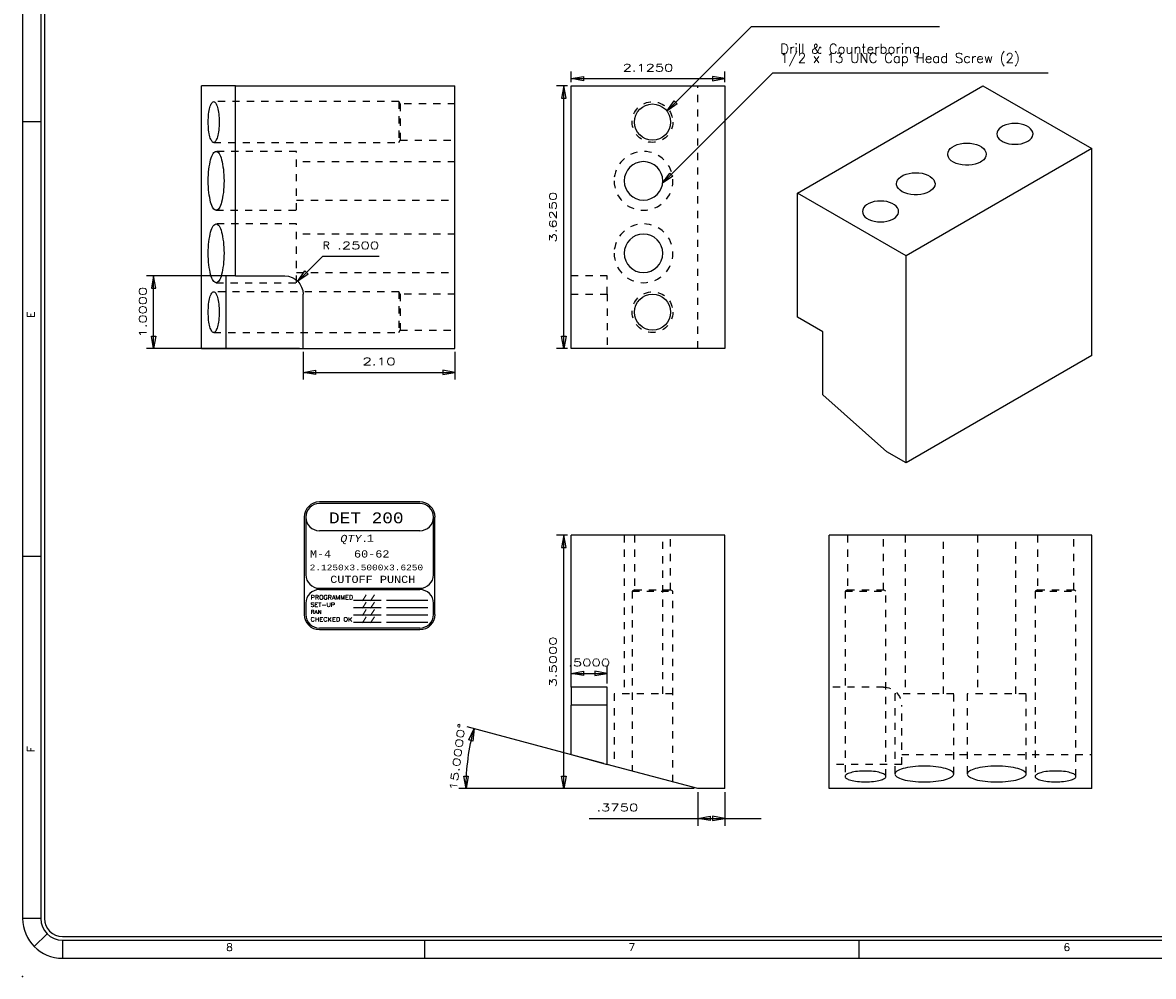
# Model space of a CAD drawing. Header units: inches. Extents: x 3 to 351, y 4 to 271.
# Tile 99 of 256: x 125 to 141, y 104 to 118. Entities that reach past the tile are written whole.
import ezdxf
from ezdxf.enums import TextEntityAlignment as Align

# ---------------------------------------------------------------- set-up
doc = ezdxf.new("R2010")
doc.units = ezdxf.units.IN
doc.header["$LTSCALE"] = 0.5
doc.header["$MEASUREMENT"] = 0
doc.linetypes.add('HIDDEN', pattern=[0.225, 0.15, -0.075])
for name, color, linetype in [('DSS', 7, 'Continuous'), ('MFB', 7, 'Continuous'), ('PLOTVIEW1', 7, 'Continuous'), ('STR_1', 7, 'Continuous')]:
    doc.layers.add(name, color=color, linetype=linetype)
doc.styles.add('VERO0-Simplex', font='simplex_.ttf')
doc.styles.add('VERO10-Courier New', font='couri.ttf')
doc.styles.add('VERO2-Courier New', font='cour.ttf')
doc.styles.add('VERO3-RomanS', font='romans__.ttf')
doc.styles.add('VERO5-RomanD', font='romand__.ttf')

# ---------------------------------------------------------------- blocks, each defined once
blk = doc.blocks.new('ArrowheadClosed')
at = {"color": 0}
for p, q in [((0, 0), (-1, 0.176)), ((-1, 0.176), (-1, -0.176)), ((-1, -0.176), (0, 0))]:
    blk.add_line(p, q, dxfattribs=at)

msp = doc.modelspace()

# ---------------------------------------------------------------- linework, layer by layer
at = {"layer": 'DSS', "color": 56, "linetype": 'Continuous'}
for p, q in [((132.776, 116.746), (132.776, 116.896)), ((134.901, 116.746), (134.901, 116.896)), ((132.726, 116.696), (132.576, 116.696)), ((132.676, 113.071), (132.676, 116.696)), ((132.776, 116.796), (134.901, 116.796)), ((132.726, 113.071), (132.576, 113.071)), ((132.726, 110.491), (132.576, 110.491)), ((132.676, 106.991), (132.676, 110.491)), ((132.726, 106.991), (132.576, 106.991))]:
    msp.add_line(p, q, dxfattribs=at)
at = {"layer": 'DSS', "color": 9, "linetype": 'Continuous'}
for p, q in [((132.776, 116.696), (134.901, 116.696)), ((132.776, 113.071), (132.776, 116.696)), ((134.901, 116.696), (134.901, 113.071)), ((135.901, 115.216), (138.464, 116.696)), ((138.464, 116.696), (139.967, 115.829)), ((138.66, 116.058), (138.656, 116.033)), ((138.656, 116.033), (138.66, 116.008)), ((138.671, 116.082), (138.66, 116.058)), ((138.69, 116.105), (138.671, 116.082)), ((138.715, 116.126), (138.69, 116.105)), ((138.745, 116.143), (138.715, 116.126)), ((138.781, 116.158), (138.745, 116.143)), ((138.821, 116.169), (138.781, 116.158)), ((138.863, 116.175), (138.821, 116.169)), ((138.906, 116.177), (138.863, 116.175)), ((138.95, 116.175), (138.906, 116.177)), ((138.992, 116.169), (138.95, 116.175)), ((139.031, 116.158), (138.992, 116.169)), ((139.067, 116.143), (139.031, 116.158)), ((139.098, 116.126), (139.067, 116.143)), ((139.123, 116.105), (139.098, 116.126)), ((139.141, 116.082), (139.123, 116.105)), ((139.152, 116.058), (139.141, 116.082)), ((139.156, 116.033), (139.152, 116.058)), ((139.155, 116.02), (139.156, 116.033)), ((138.072, 115.869), (138.109, 115.885)), ((138.109, 115.885), (138.151, 115.896)), ((138.151, 115.896), (138.195, 115.903)), ((138.195, 115.903), (138.241, 115.906)), ((138.241, 115.906), (138.287, 115.903)), ((138.287, 115.903), (138.332, 115.897)), ((138.332, 115.897), (138.373, 115.886)), ((138.373, 115.886), (138.411, 115.871)), ((138.66, 116.008), (138.671, 115.984)), ((138.671, 115.984), (138.69, 115.961)), ((138.69, 115.961), (138.715, 115.94)), ((138.715, 115.94), (138.745, 115.922)), ((138.745, 115.922), (138.781, 115.908)), ((138.781, 115.908), (138.821, 115.897)), ((138.821, 115.897), (138.863, 115.891)), ((138.863, 115.891), (138.906, 115.889)), ((138.906, 115.889), (138.95, 115.891)), ((138.95, 115.891), (138.992, 115.897)), ((138.992, 115.897), (139.031, 115.908)), ((139.031, 115.908), (139.067, 115.922)), ((139.067, 115.922), (139.083, 115.931)), ((139.083, 115.931), (139.111, 115.95)), ((139.111, 115.95), (139.133, 115.972)), ((139.133, 115.972), (139.148, 115.996)), ((139.148, 115.996), (139.155, 116.02)), ((139.967, 115.829), (137.404, 114.349)), ((137.978, 115.752), (137.982, 115.779)), ((137.979, 115.737), (137.978, 115.752)), ((137.987, 115.711), (137.979, 115.737)), ((137.982, 115.779), (137.993, 115.804)), ((137.993, 115.804), (138.013, 115.829)), ((138.013, 115.829), (138.039, 115.85)), ((138.039, 115.85), (138.072, 115.869)), ((138.411, 115.871), (138.444, 115.852)), ((138.444, 115.852), (138.471, 115.831)), ((138.471, 115.831), (138.491, 115.807)), ((138.491, 115.807), (138.504, 115.781)), ((138.505, 115.726), (138.493, 115.7)), ((138.504, 115.781), (138.509, 115.755)), ((138.509, 115.752), (138.505, 115.726)), ((138.509, 115.755), (138.509, 115.752)), ((139.967, 112.971), (139.967, 115.829)), ((138.004, 115.686), (137.987, 115.711)), ((138.027, 115.663), (138.004, 115.686)), ((138.057, 115.643), (138.027, 115.663)), ((138.092, 115.626), (138.057, 115.643)), ((138.133, 115.613), (138.092, 115.626)), ((138.176, 115.604), (138.133, 115.613)), ((138.221, 115.599), (138.176, 115.604)), ((138.267, 115.599), (138.221, 115.599)), ((138.313, 115.604), (138.267, 115.599)), ((138.356, 115.613), (138.313, 115.604)), ((138.396, 115.627), (138.356, 115.613)), ((138.431, 115.644), (138.396, 115.627)), ((138.447, 115.654), (138.431, 115.644)), ((138.474, 115.676), (138.447, 115.654)), ((138.493, 115.7), (138.474, 115.676)), ((137.286, 115.396), (137.306, 115.42)), ((137.306, 115.42), (137.332, 115.442)), ((137.332, 115.442), (137.364, 115.461)), ((137.364, 115.461), (137.402, 115.476)), ((137.402, 115.476), (137.444, 115.488)), ((137.444, 115.488), (137.488, 115.495)), ((137.488, 115.495), (137.534, 115.497)), ((137.534, 115.497), (137.58, 115.495)), ((137.58, 115.495), (137.624, 115.489)), ((137.624, 115.489), (137.666, 115.478)), ((137.666, 115.478), (137.704, 115.463)), ((137.704, 115.463), (137.737, 115.444)), ((137.737, 115.444), (137.764, 115.423)), ((137.764, 115.423), (137.784, 115.399)), ((137.27, 115.344), (137.274, 115.37)), ((137.272, 115.329), (137.27, 115.344)), ((137.28, 115.303), (137.272, 115.329)), ((137.274, 115.37), (137.286, 115.396)), ((137.297, 115.278), (137.28, 115.303)), ((137.32, 115.255), (137.297, 115.278)), ((137.35, 115.235), (137.32, 115.255)), ((137.767, 115.268), (137.74, 115.246)), ((137.786, 115.292), (137.767, 115.268)), ((137.784, 115.399), (137.797, 115.373)), ((137.798, 115.317), (137.786, 115.292)), ((137.797, 115.373), (137.802, 115.347)), ((137.802, 115.344), (137.798, 115.317)), ((137.802, 115.347), (137.802, 115.344)), ((137.404, 114.349), (135.901, 115.216)), ((135.901, 113.503), (135.901, 115.216)), ((136.964, 115.097), (136.925, 115.086)), ((137.007, 115.103), (136.964, 115.097)), ((137.05, 115.106), (137.007, 115.103)), ((137.093, 115.103), (137.05, 115.106)), ((137.135, 115.097), (137.093, 115.103)), ((137.175, 115.086), (137.135, 115.097)), ((137.385, 115.218), (137.35, 115.235)), ((137.425, 115.205), (137.385, 115.218)), ((137.469, 115.196), (137.425, 115.205)), ((137.514, 115.191), (137.469, 115.196)), ((137.56, 115.191), (137.514, 115.191)), ((137.606, 115.196), (137.56, 115.191)), ((137.649, 115.205), (137.606, 115.196)), ((137.689, 115.218), (137.649, 115.205)), ((137.724, 115.236), (137.689, 115.218)), ((137.74, 115.246), (137.724, 115.236)), ((136.804, 114.986), (136.8, 114.961)), ((136.8, 114.961), (136.804, 114.936)), ((136.815, 115.011), (136.804, 114.986)), ((136.804, 114.936), (136.815, 114.912)), ((136.833, 115.033), (136.815, 115.011)), ((136.858, 115.054), (136.833, 115.033)), ((136.889, 115.072), (136.858, 115.054)), ((136.925, 115.086), (136.889, 115.072)), ((137.211, 115.072), (137.175, 115.086)), ((137.241, 115.054), (137.211, 115.072)), ((137.266, 115.033), (137.241, 115.054)), ((137.285, 115.011), (137.266, 115.033)), ((137.296, 114.986), (137.285, 115.011)), ((137.291, 114.924), (137.299, 114.949)), ((137.3, 114.961), (137.296, 114.986)), ((137.299, 114.949), (137.3, 114.961)), ((136.815, 114.912), (136.833, 114.889)), ((136.833, 114.889), (136.858, 114.868)), ((136.858, 114.868), (136.889, 114.851)), ((136.889, 114.851), (136.925, 114.836)), ((136.925, 114.836), (136.964, 114.826)), ((136.964, 114.826), (137.007, 114.819)), ((137.007, 114.819), (137.05, 114.817)), ((137.05, 114.817), (137.093, 114.819)), ((137.093, 114.819), (137.135, 114.826)), ((137.135, 114.826), (137.175, 114.836)), ((137.175, 114.836), (137.211, 114.851)), ((137.211, 114.851), (137.227, 114.859)), ((137.227, 114.859), (137.255, 114.878)), ((137.255, 114.878), (137.277, 114.9)), ((137.277, 114.9), (137.291, 114.924)), ((137.404, 111.491), (137.404, 114.349)), ((136.254, 113.299), (135.901, 113.503)), ((136.254, 112.428), (136.254, 113.299)), ((134.901, 113.071), (132.776, 113.071)), ((139.967, 112.971), (137.404, 111.491)), ((137.138, 111.644), (136.254, 112.428)), ((137.404, 111.491), (137.138, 111.644)), ((134.901, 110.491), (132.776, 110.491)), ((132.776, 108.393), (132.776, 110.491)), ((134.901, 106.991), (134.901, 110.491)), ((139.967, 110.491), (136.342, 110.491)), ((136.342, 106.991), (136.342, 110.491)), ((139.967, 106.991), (139.967, 110.491)), ((133.276, 108.393), (132.776, 108.393)), ((132.776, 108.393), (132.776, 108.143)), ((133.276, 107.326), (133.276, 108.393)), ((132.776, 107.46), (132.776, 108.143)), ((132.776, 107.46), (133.276, 107.326)), ((134.526, 106.991), (133.276, 107.326)), ((134.901, 106.991), (134.526, 106.991)), ((139.967, 106.991), (136.342, 106.991))]:
    msp.add_line(p, q, dxfattribs=at)
at = {"layer": 'DSS', "color": 254, "linetype": 'HIDDEN'}
for p, q in [((134.526, 113.071), (134.526, 116.696)), ((133.276, 114.071), (132.776, 114.071)), ((133.276, 113.821), (133.276, 114.071)), ((132.776, 113.821), (133.276, 113.821)), ((133.276, 113.821), (133.276, 113.071)), ((133.51, 110.491), (133.51, 108.301)), ((133.651, 110.491), (133.651, 109.734)), ((134.042, 108.301), (134.042, 110.491)), ((134.151, 109.734), (134.151, 110.491)), ((136.592, 110.491), (136.592, 109.734)), ((137.092, 109.734), (137.092, 110.491)), ((137.389, 110.491), (137.389, 108.301)), ((137.92, 108.301), (137.92, 110.491)), ((138.389, 110.491), (138.389, 108.301)), ((138.92, 108.301), (138.92, 110.491)), ((139.217, 110.491), (139.217, 109.734)), ((139.717, 109.734), (139.717, 110.491)), ((133.651, 109.734), (133.62, 109.716)), ((133.62, 109.716), (134.182, 109.716)), ((133.62, 109.716), (133.62, 107.234)), ((133.651, 109.734), (134.151, 109.734)), ((134.182, 109.716), (134.151, 109.734)), ((134.182, 107.083), (134.182, 109.716)), ((136.592, 109.734), (136.561, 109.716)), ((136.561, 109.716), (137.123, 109.716)), ((136.561, 109.716), (136.561, 107.159)), ((136.592, 109.734), (137.092, 109.734)), ((137.123, 109.716), (137.092, 109.734)), ((137.123, 107.159), (137.123, 109.716)), ((139.217, 109.734), (139.186, 109.716)), ((139.186, 109.716), (139.748, 109.716)), ((139.186, 109.716), (139.186, 107.159)), ((139.217, 109.734), (139.717, 109.734)), ((139.748, 109.716), (139.717, 109.734)), ((139.748, 107.159), (139.748, 109.716)), ((137.092, 108.393), (136.342, 108.393)), ((133.37, 108.301), (133.37, 107.301)), ((134.182, 108.301), (133.37, 108.301)), ((138.061, 108.301), (137.248, 108.301)), ((137.248, 108.301), (137.248, 107.192)), ((138.061, 107.192), (138.061, 108.301)), ((139.061, 108.301), (138.248, 108.301)), ((138.248, 108.301), (138.248, 107.192)), ((139.061, 107.192), (139.061, 108.301)), ((137.342, 107.326), (137.342, 108.143)), ((137.342, 107.46), (139.967, 107.46)), ((137.342, 107.326), (136.342, 107.326)), ((137.458, 107.287), (137.423, 107.282)), ((137.494, 107.292), (137.458, 107.287)), ((137.533, 107.296), (137.494, 107.292)), ((137.572, 107.299), (137.533, 107.296)), ((137.613, 107.3), (137.572, 107.299)), ((137.654, 107.301), (137.613, 107.3)), ((137.696, 107.3), (137.654, 107.301)), ((137.736, 107.299), (137.696, 107.3)), ((137.776, 107.296), (137.736, 107.299)), ((137.814, 107.292), (137.776, 107.296)), ((137.851, 107.287), (137.814, 107.292)), ((137.885, 107.282), (137.851, 107.287)), ((138.458, 107.287), (138.423, 107.282)), ((138.494, 107.292), (138.458, 107.287)), ((138.533, 107.296), (138.494, 107.292)), ((138.572, 107.299), (138.533, 107.296)), ((138.613, 107.3), (138.572, 107.299)), ((138.654, 107.301), (138.613, 107.3)), ((138.696, 107.3), (138.654, 107.301)), ((138.736, 107.299), (138.696, 107.3)), ((138.776, 107.296), (138.736, 107.299)), ((138.814, 107.292), (138.776, 107.296)), ((138.851, 107.287), (138.814, 107.292)), ((138.885, 107.282), (138.851, 107.287)), ((136.562, 107.166), (136.561, 107.159)), ((136.561, 107.159), (136.562, 107.151)), ((136.566, 107.173), (136.562, 107.166)), ((136.562, 107.151), (136.566, 107.144)), ((136.572, 107.18), (136.566, 107.173)), ((136.566, 107.144), (136.572, 107.137)), ((136.581, 107.187), (136.572, 107.18)), ((136.572, 107.137), (136.581, 107.131)), ((136.592, 107.193), (136.581, 107.187)), ((136.581, 107.131), (136.592, 107.124)), ((136.605, 107.199), (136.592, 107.193)), ((136.621, 107.205), (136.605, 107.199)), ((136.64, 107.211), (136.621, 107.205)), ((136.66, 107.216), (136.64, 107.211)), ((136.682, 107.221), (136.66, 107.216)), ((136.706, 107.225), (136.682, 107.221)), ((136.731, 107.228), (136.706, 107.225)), ((136.758, 107.23), (136.731, 107.228)), ((136.785, 107.232), (136.758, 107.23)), ((136.813, 107.234), (136.785, 107.232)), ((136.842, 107.234), (136.813, 107.234)), ((136.87, 107.234), (136.842, 107.234)), ((136.899, 107.232), (136.87, 107.234)), ((136.926, 107.23), (136.899, 107.232)), ((136.953, 107.228), (136.926, 107.23)), ((136.978, 107.225), (136.953, 107.228)), ((137.002, 107.221), (136.978, 107.225)), ((137.024, 107.216), (137.002, 107.221)), ((137.044, 107.211), (137.024, 107.216)), ((137.062, 107.205), (137.044, 107.211)), ((137.078, 107.199), (137.062, 107.205)), ((137.092, 107.193), (137.078, 107.199)), ((137.103, 107.187), (137.092, 107.193)), ((137.092, 107.124), (137.103, 107.131)), ((137.112, 107.18), (137.103, 107.187)), ((137.103, 107.131), (137.112, 107.137)), ((137.118, 107.173), (137.112, 107.18)), ((137.112, 107.137), (137.118, 107.144)), ((137.122, 107.166), (137.118, 107.173)), ((137.118, 107.144), (137.122, 107.151)), ((137.123, 107.159), (137.122, 107.166)), ((137.122, 107.151), (137.123, 107.159)), ((137.25, 107.202), (137.248, 107.192)), ((137.248, 107.192), (137.25, 107.182)), ((137.255, 107.213), (137.25, 107.202)), ((137.25, 107.182), (137.255, 107.172)), ((137.264, 107.223), (137.255, 107.213)), ((137.255, 107.172), (137.264, 107.161)), ((137.277, 107.233), (137.264, 107.223)), ((137.264, 107.161), (137.277, 107.152)), ((137.293, 107.242), (137.277, 107.233)), ((137.277, 107.152), (137.293, 107.142)), ((137.313, 107.251), (137.293, 107.242)), ((137.293, 107.142), (137.313, 107.133)), ((137.336, 107.26), (137.313, 107.251)), ((137.313, 107.133), (137.336, 107.124)), ((137.362, 107.268), (137.336, 107.26)), ((137.391, 107.275), (137.362, 107.268)), ((137.423, 107.282), (137.391, 107.275)), ((137.917, 107.275), (137.885, 107.282)), ((137.946, 107.268), (137.917, 107.275)), ((137.973, 107.26), (137.946, 107.268)), ((137.996, 107.251), (137.973, 107.26)), ((137.973, 107.124), (137.996, 107.133)), ((138.015, 107.242), (137.996, 107.251)), ((137.996, 107.133), (138.015, 107.142)), ((138.031, 107.233), (138.015, 107.242)), ((138.015, 107.142), (138.031, 107.152)), ((138.044, 107.223), (138.031, 107.233)), ((138.031, 107.152), (138.044, 107.161)), ((138.053, 107.213), (138.044, 107.223)), ((138.044, 107.161), (138.053, 107.172)), ((138.059, 107.202), (138.053, 107.213)), ((138.053, 107.172), (138.059, 107.182)), ((138.061, 107.192), (138.059, 107.202)), ((138.059, 107.182), (138.061, 107.192)), ((138.25, 107.202), (138.248, 107.192)), ((138.248, 107.192), (138.25, 107.182)), ((138.255, 107.213), (138.25, 107.202)), ((138.25, 107.182), (138.255, 107.172)), ((138.264, 107.223), (138.255, 107.213)), ((138.255, 107.172), (138.264, 107.161)), ((138.277, 107.233), (138.264, 107.223)), ((138.264, 107.161), (138.277, 107.152)), ((138.293, 107.242), (138.277, 107.233)), ((138.277, 107.152), (138.293, 107.142)), ((138.313, 107.251), (138.293, 107.242)), ((138.293, 107.142), (138.313, 107.133)), ((138.336, 107.26), (138.313, 107.251)), ((138.313, 107.133), (138.336, 107.124)), ((138.362, 107.268), (138.336, 107.26)), ((138.391, 107.275), (138.362, 107.268)), ((138.423, 107.282), (138.391, 107.275)), ((138.917, 107.275), (138.885, 107.282)), ((138.946, 107.268), (138.917, 107.275)), ((138.973, 107.26), (138.946, 107.268)), ((138.996, 107.251), (138.973, 107.26)), ((138.973, 107.124), (138.996, 107.133)), ((139.015, 107.242), (138.996, 107.251)), ((138.996, 107.133), (139.015, 107.142)), ((139.031, 107.233), (139.015, 107.242)), ((139.015, 107.142), (139.031, 107.152)), ((139.044, 107.223), (139.031, 107.233)), ((139.031, 107.152), (139.044, 107.161)), ((139.053, 107.213), (139.044, 107.223)), ((139.044, 107.161), (139.053, 107.172)), ((139.059, 107.202), (139.053, 107.213)), ((139.053, 107.172), (139.059, 107.182)), ((139.061, 107.192), (139.059, 107.202)), ((139.059, 107.182), (139.061, 107.192)), ((139.187, 107.166), (139.186, 107.159)), ((139.186, 107.159), (139.187, 107.151)), ((139.191, 107.173), (139.187, 107.166)), ((139.187, 107.151), (139.191, 107.144)), ((139.197, 107.18), (139.191, 107.173)), ((139.191, 107.144), (139.197, 107.137)), ((139.206, 107.187), (139.197, 107.18)), ((139.197, 107.137), (139.206, 107.131)), ((139.217, 107.193), (139.206, 107.187)), ((139.206, 107.131), (139.217, 107.124)), ((139.23, 107.199), (139.217, 107.193)), ((139.246, 107.205), (139.23, 107.199)), ((139.265, 107.211), (139.246, 107.205)), ((139.285, 107.216), (139.265, 107.211)), ((139.307, 107.221), (139.285, 107.216)), ((139.331, 107.225), (139.307, 107.221)), ((139.356, 107.228), (139.331, 107.225)), ((139.383, 107.23), (139.356, 107.228)), ((139.41, 107.232), (139.383, 107.23)), ((139.438, 107.234), (139.41, 107.232)), ((139.467, 107.234), (139.438, 107.234)), ((139.495, 107.234), (139.467, 107.234)), ((139.524, 107.232), (139.495, 107.234)), ((139.551, 107.23), (139.524, 107.232)), ((139.578, 107.228), (139.551, 107.23)), ((139.603, 107.225), (139.578, 107.228)), ((139.627, 107.221), (139.603, 107.225)), ((139.649, 107.216), (139.627, 107.221)), ((139.669, 107.211), (139.649, 107.216)), ((139.687, 107.205), (139.669, 107.211)), ((139.703, 107.199), (139.687, 107.205)), ((139.717, 107.193), (139.703, 107.199)), ((139.728, 107.187), (139.717, 107.193)), ((139.717, 107.124), (139.728, 107.131)), ((139.737, 107.18), (139.728, 107.187)), ((139.728, 107.131), (139.737, 107.137)), ((139.743, 107.173), (139.737, 107.18)), ((139.737, 107.137), (139.743, 107.144)), ((139.747, 107.166), (139.743, 107.173)), ((139.743, 107.144), (139.747, 107.151)), ((139.748, 107.159), (139.747, 107.166)), ((139.747, 107.151), (139.748, 107.159)), ((136.592, 107.124), (136.605, 107.118)), ((136.605, 107.118), (136.621, 107.112)), ((136.621, 107.112), (136.64, 107.106)), ((136.64, 107.106), (136.66, 107.101)), ((136.66, 107.101), (136.682, 107.097)), ((136.682, 107.097), (136.706, 107.093)), ((136.706, 107.093), (136.731, 107.089)), ((136.731, 107.089), (136.758, 107.087)), ((136.758, 107.087), (136.785, 107.085)), ((136.785, 107.085), (136.813, 107.084)), ((136.813, 107.084), (136.842, 107.083)), ((136.842, 107.083), (136.87, 107.084)), ((136.87, 107.084), (136.899, 107.085)), ((136.899, 107.085), (136.926, 107.087)), ((136.926, 107.087), (136.953, 107.089)), ((136.953, 107.089), (136.978, 107.093)), ((136.978, 107.093), (137.002, 107.097)), ((137.002, 107.097), (137.024, 107.101)), ((137.024, 107.101), (137.044, 107.106)), ((137.044, 107.106), (137.062, 107.112)), ((137.062, 107.112), (137.078, 107.118)), ((137.078, 107.118), (137.092, 107.124)), ((137.336, 107.124), (137.362, 107.116)), ((137.362, 107.116), (137.391, 107.109)), ((137.391, 107.109), (137.423, 107.103)), ((137.423, 107.103), (137.458, 107.097)), ((137.458, 107.097), (137.494, 107.092)), ((137.494, 107.092), (137.533, 107.088)), ((137.533, 107.088), (137.572, 107.085)), ((137.572, 107.085), (137.613, 107.084)), ((137.613, 107.084), (137.654, 107.083)), ((137.654, 107.083), (137.696, 107.084)), ((137.696, 107.084), (137.736, 107.085)), ((137.736, 107.085), (137.776, 107.088)), ((137.776, 107.088), (137.814, 107.092)), ((137.814, 107.092), (137.851, 107.097)), ((137.851, 107.097), (137.885, 107.103)), ((137.885, 107.103), (137.917, 107.109)), ((137.917, 107.109), (137.946, 107.116)), ((137.946, 107.116), (137.973, 107.124)), ((138.336, 107.124), (138.362, 107.116)), ((138.362, 107.116), (138.391, 107.109)), ((138.391, 107.109), (138.423, 107.103)), ((138.423, 107.103), (138.458, 107.097)), ((138.458, 107.097), (138.494, 107.092)), ((138.494, 107.092), (138.533, 107.088)), ((138.533, 107.088), (138.572, 107.085)), ((138.572, 107.085), (138.613, 107.084)), ((138.613, 107.084), (138.654, 107.083)), ((138.654, 107.083), (138.696, 107.084)), ((138.696, 107.084), (138.736, 107.085)), ((138.736, 107.085), (138.776, 107.088)), ((138.776, 107.088), (138.814, 107.092)), ((138.814, 107.092), (138.851, 107.097)), ((138.851, 107.097), (138.885, 107.103)), ((138.885, 107.103), (138.917, 107.109)), ((138.917, 107.109), (138.946, 107.116)), ((138.946, 107.116), (138.973, 107.124)), ((139.217, 107.124), (139.23, 107.118)), ((139.23, 107.118), (139.246, 107.112)), ((139.246, 107.112), (139.265, 107.106)), ((139.265, 107.106), (139.285, 107.101)), ((139.285, 107.101), (139.307, 107.097)), ((139.307, 107.097), (139.331, 107.093)), ((139.331, 107.093), (139.356, 107.089)), ((139.356, 107.089), (139.383, 107.087)), ((139.383, 107.087), (139.41, 107.085)), ((139.41, 107.085), (139.438, 107.084)), ((139.438, 107.084), (139.467, 107.083)), ((139.467, 107.083), (139.495, 107.084)), ((139.495, 107.084), (139.524, 107.085)), ((139.524, 107.085), (139.551, 107.087)), ((139.551, 107.087), (139.578, 107.089)), ((139.578, 107.089), (139.603, 107.093)), ((139.603, 107.093), (139.627, 107.097)), ((139.627, 107.097), (139.649, 107.101)), ((139.649, 107.101), (139.669, 107.106)), ((139.669, 107.106), (139.687, 107.112)), ((139.687, 107.112), (139.703, 107.118)), ((139.703, 107.118), (139.717, 107.124))]:
    msp.add_line(p, q, dxfattribs=at)
at = {"layer": 'DSS', "color": 96, "linetype": 'Continuous'}
msp.add_line((133.276, 108.143), (132.776, 108.143), dxfattribs=at)
at = {"layer": 'DSS', "color": 254, "linetype": 'HIDDEN'}
for centre in [(133.901, 116.196), (133.901, 113.571)]:
    msp.add_circle(centre, 0.281, dxfattribs=at)
at = {"layer": 'DSS', "color": 9, "linetype": 'Continuous'}
for centre in [(133.901, 116.196), (133.901, 113.571)]:
    msp.add_circle(centre, 0.25, dxfattribs=at)
at = {"layer": 'DSS', "color": 254, "linetype": 'HIDDEN', "extrusion": (0, 0, -1)}
for centre in [(-133.776, 115.384), (-133.776, 114.384)]:
    msp.add_circle(centre, 0.406, dxfattribs=at)
at = {"layer": 'DSS', "color": 9, "linetype": 'Continuous', "extrusion": (0, 0, -1)}
for centre in [(-133.776, 115.384), (-133.776, 114.384)]:
    msp.add_circle(centre, 0.266, dxfattribs=at)
at = {"layer": 'DSS', "color": 254, "linetype": 'HIDDEN', "extrusion": (0, 0, -1)}
msp.add_arc((-137.092, 108.143), 0.25, 90, 180, dxfattribs=at)
at = {"layer": 'MFB', "color": 56, "linetype": 'Continuous'}
for p, q in [((134.1, 116.348), (135.266, 117.514)), ((135.266, 117.514), (137.866, 117.514)), ((134.04, 115.351), (135.564, 116.876)), ((135.564, 116.876), (139.364, 116.876)), ((129.002, 113.998), (129.346, 114.342)), ((129.346, 114.342), (130.126, 114.342)), ((128.092, 114.071), (126.911, 114.071)), ((127.011, 113.071), (127.011, 114.071)), ((129.025, 113.071), (126.911, 113.071)), ((129.075, 113.021), (129.075, 112.639)), ((131.173, 113.021), (131.173, 112.639)), ((129.075, 112.739), (131.173, 112.739)), ((132.776, 108.443), (132.776, 108.681)), ((132.776, 108.581), (133.276, 108.581)), ((133.276, 108.443), (133.276, 108.681)), ((134.526, 106.941), (134.526, 106.479)), ((134.901, 106.941), (134.901, 106.479)), ((133.025, 106.579), (134.526, 106.579)), ((134.526, 106.579), (134.901, 106.579)), ((134.901, 106.579), (135.401, 106.579))]:
    msp.add_line(p, q, dxfattribs=at)
at = {"layer": 'MFB', "color": 9, "linetype": 'Continuous'}
for p, q in [((127.673, 113.071), (127.673, 116.696)), ((128.142, 116.696), (127.673, 116.696)), ((128.142, 116.696), (131.173, 116.696)), ((128.142, 114.071), (128.142, 116.696)), ((131.173, 113.071), (131.173, 116.696)), ((127.775, 116.332), (127.779, 116.356)), ((127.779, 116.356), (127.783, 116.378)), ((127.783, 116.378), (127.788, 116.399)), ((127.788, 116.399), (127.794, 116.417)), ((127.794, 116.417), (127.8, 116.433)), ((127.8, 116.433), (127.806, 116.446)), ((127.806, 116.446), (127.813, 116.457)), ((127.813, 116.457), (127.819, 116.466)), ((127.819, 116.466), (127.826, 116.472)), ((127.826, 116.472), (127.833, 116.476)), ((127.833, 116.476), (127.841, 116.478)), ((127.841, 116.478), (127.848, 116.476)), ((127.848, 116.476), (127.855, 116.472)), ((127.855, 116.472), (127.862, 116.466)), ((127.862, 116.466), (127.869, 116.457)), ((127.869, 116.457), (127.875, 116.446)), ((127.875, 116.446), (127.881, 116.433)), ((127.881, 116.433), (127.887, 116.417)), ((127.887, 116.417), (127.893, 116.399)), ((127.893, 116.399), (127.898, 116.378)), ((127.898, 116.378), (127.903, 116.356)), ((127.903, 116.356), (127.907, 116.332)), ((127.765, 116.196), (127.766, 116.225)), ((127.766, 116.168), (127.765, 116.196)), ((127.766, 116.225), (127.767, 116.253)), ((127.767, 116.253), (127.769, 116.281)), ((127.769, 116.281), (127.771, 116.307)), ((127.771, 116.307), (127.775, 116.332)), ((127.907, 116.332), (127.91, 116.307)), ((127.91, 116.307), (127.913, 116.281)), ((127.913, 116.281), (127.914, 116.253)), ((127.914, 116.253), (127.916, 116.225)), ((127.916, 116.225), (127.916, 116.196)), ((127.916, 116.196), (127.916, 116.168)), ((127.767, 116.14), (127.766, 116.168)), ((127.769, 116.112), (127.767, 116.14)), ((127.771, 116.085), (127.769, 116.112)), ((127.775, 116.06), (127.771, 116.085)), ((127.779, 116.036), (127.775, 116.06)), ((127.783, 116.014), (127.779, 116.036)), ((127.903, 116.036), (127.898, 116.014)), ((127.907, 116.06), (127.903, 116.036)), ((127.91, 116.085), (127.907, 116.06)), ((127.913, 116.112), (127.91, 116.085)), ((127.914, 116.14), (127.913, 116.112)), ((127.916, 116.168), (127.914, 116.14)), ((127.788, 115.994), (127.783, 116.014)), ((127.794, 115.976), (127.788, 115.994)), ((127.8, 115.96), (127.794, 115.976)), ((127.806, 115.946), (127.8, 115.96)), ((127.813, 115.935), (127.806, 115.946)), ((127.819, 115.926), (127.813, 115.935)), ((127.826, 115.92), (127.819, 115.926)), ((127.833, 115.916), (127.826, 115.92)), ((127.841, 115.915), (127.833, 115.916)), ((127.848, 115.916), (127.841, 115.915)), ((127.855, 115.92), (127.848, 115.916)), ((127.862, 115.926), (127.855, 115.92)), ((127.869, 115.935), (127.862, 115.926)), ((127.875, 115.946), (127.869, 115.935)), ((127.881, 115.96), (127.875, 115.946)), ((127.887, 115.976), (127.881, 115.96)), ((127.893, 115.994), (127.887, 115.976)), ((127.898, 116.014), (127.893, 115.994)), ((127.806, 115.702), (127.815, 115.725)), ((127.815, 115.725), (127.824, 115.745)), ((127.824, 115.745), (127.834, 115.761)), ((127.834, 115.761), (127.843, 115.774)), ((127.843, 115.774), (127.854, 115.783)), ((127.854, 115.783), (127.864, 115.788)), ((127.864, 115.788), (127.874, 115.79)), ((127.874, 115.79), (127.884, 115.788)), ((127.884, 115.788), (127.895, 115.783)), ((127.895, 115.783), (127.905, 115.774)), ((127.905, 115.774), (127.915, 115.761)), ((127.915, 115.761), (127.924, 115.745)), ((127.924, 115.745), (127.933, 115.725)), ((127.933, 115.725), (127.942, 115.702)), ((127.774, 115.544), (127.779, 115.58)), ((127.779, 115.58), (127.785, 115.615)), ((127.785, 115.615), (127.791, 115.647)), ((127.791, 115.647), (127.798, 115.676)), ((127.798, 115.676), (127.806, 115.702)), ((127.942, 115.702), (127.95, 115.676)), ((127.95, 115.676), (127.957, 115.647)), ((127.957, 115.647), (127.964, 115.615)), ((127.964, 115.615), (127.969, 115.58)), ((127.969, 115.58), (127.974, 115.544)), ((127.765, 115.384), (127.766, 115.425)), ((127.766, 115.425), (127.767, 115.466)), ((127.767, 115.466), (127.77, 115.506)), ((127.77, 115.506), (127.774, 115.544)), ((127.974, 115.544), (127.978, 115.506)), ((127.978, 115.506), (127.981, 115.466)), ((127.981, 115.466), (127.982, 115.425)), ((127.982, 115.425), (127.983, 115.384)), ((127.766, 115.343), (127.765, 115.384)), ((127.767, 115.302), (127.766, 115.343)), ((127.77, 115.262), (127.767, 115.302)), ((127.774, 115.224), (127.77, 115.262)), ((127.978, 115.262), (127.974, 115.224)), ((127.981, 115.302), (127.978, 115.262)), ((127.982, 115.343), (127.981, 115.302)), ((127.983, 115.384), (127.982, 115.343)), ((127.779, 115.187), (127.774, 115.224)), ((127.785, 115.153), (127.779, 115.187)), ((127.791, 115.121), (127.785, 115.153)), ((127.798, 115.092), (127.791, 115.121)), ((127.806, 115.065), (127.798, 115.092)), ((127.95, 115.092), (127.942, 115.065)), ((127.957, 115.121), (127.95, 115.092)), ((127.964, 115.153), (127.957, 115.121)), ((127.969, 115.187), (127.964, 115.153)), ((127.974, 115.224), (127.969, 115.187)), ((127.815, 115.042), (127.806, 115.065)), ((127.824, 115.023), (127.815, 115.042)), ((127.834, 115.007), (127.824, 115.023)), ((127.843, 114.994), (127.834, 115.007)), ((127.854, 114.985), (127.843, 114.994)), ((127.864, 114.979), (127.854, 114.985)), ((127.874, 114.978), (127.864, 114.979)), ((127.884, 114.979), (127.874, 114.978)), ((127.895, 114.985), (127.884, 114.979)), ((127.905, 114.994), (127.895, 114.985)), ((127.915, 115.007), (127.905, 114.994)), ((127.924, 115.023), (127.915, 115.007)), ((127.933, 115.042), (127.924, 115.023)), ((127.942, 115.065), (127.933, 115.042)), ((127.843, 114.774), (127.854, 114.783)), ((127.854, 114.783), (127.864, 114.788)), ((127.864, 114.788), (127.874, 114.79)), ((127.874, 114.79), (127.884, 114.788)), ((127.884, 114.788), (127.895, 114.783)), ((127.895, 114.783), (127.905, 114.774)), ((127.785, 114.615), (127.791, 114.647)), ((127.791, 114.647), (127.798, 114.676)), ((127.798, 114.676), (127.806, 114.702)), ((127.806, 114.702), (127.815, 114.725)), ((127.815, 114.725), (127.824, 114.745)), ((127.824, 114.745), (127.834, 114.761)), ((127.834, 114.761), (127.843, 114.774)), ((127.905, 114.774), (127.915, 114.761)), ((127.915, 114.761), (127.924, 114.745)), ((127.924, 114.745), (127.933, 114.725)), ((127.933, 114.725), (127.942, 114.702)), ((127.942, 114.702), (127.95, 114.676)), ((127.95, 114.676), (127.957, 114.647)), ((127.957, 114.647), (127.964, 114.615)), ((127.767, 114.466), (127.77, 114.506)), ((127.77, 114.506), (127.774, 114.544)), ((127.774, 114.544), (127.779, 114.58)), ((127.779, 114.58), (127.785, 114.615)), ((127.964, 114.615), (127.969, 114.58)), ((127.969, 114.58), (127.974, 114.544)), ((127.974, 114.544), (127.978, 114.506)), ((127.978, 114.506), (127.981, 114.466)), ((127.765, 114.384), (127.766, 114.425)), ((127.766, 114.343), (127.765, 114.384)), ((127.766, 114.425), (127.767, 114.466)), ((127.767, 114.302), (127.766, 114.343)), ((127.981, 114.466), (127.982, 114.425)), ((127.982, 114.343), (127.981, 114.302)), ((127.982, 114.425), (127.983, 114.384)), ((127.983, 114.384), (127.982, 114.343)), ((127.77, 114.262), (127.767, 114.302)), ((127.774, 114.224), (127.77, 114.262)), ((127.779, 114.187), (127.774, 114.224)), ((127.785, 114.153), (127.779, 114.187)), ((127.969, 114.187), (127.964, 114.153)), ((127.974, 114.224), (127.969, 114.187)), ((127.978, 114.262), (127.974, 114.224)), ((127.981, 114.302), (127.978, 114.262)), ((127.791, 114.121), (127.785, 114.153)), ((127.798, 114.092), (127.791, 114.121)), ((127.806, 114.065), (127.798, 114.092)), ((127.815, 114.042), (127.806, 114.065)), ((127.824, 114.023), (127.815, 114.042)), ((127.834, 114.007), (127.824, 114.023)), ((127.843, 113.994), (127.834, 114.007)), ((127.915, 114.007), (127.905, 113.994)), ((127.924, 114.023), (127.915, 114.007)), ((127.933, 114.042), (127.924, 114.023)), ((127.942, 114.065), (127.933, 114.042)), ((127.95, 114.092), (127.942, 114.065)), ((127.957, 114.121), (127.95, 114.092)), ((127.964, 114.153), (127.957, 114.121)), ((128.142, 114.071), (128.008, 114.071)), ((128.008, 114.071), (128.008, 113.071)), ((128.142, 114.071), (128.825, 114.071)), ((127.819, 113.841), (127.826, 113.847)), ((127.826, 113.847), (127.833, 113.851)), ((127.833, 113.851), (127.841, 113.853)), ((127.841, 113.853), (127.848, 113.851)), ((127.854, 113.985), (127.843, 113.994)), ((127.848, 113.851), (127.855, 113.847)), ((127.864, 113.979), (127.854, 113.985)), ((127.855, 113.847), (127.862, 113.841)), ((127.874, 113.978), (127.864, 113.979)), ((127.884, 113.979), (127.874, 113.978)), ((127.895, 113.985), (127.884, 113.979)), ((127.905, 113.994), (127.895, 113.985)), ((127.771, 113.682), (127.775, 113.707)), ((127.775, 113.707), (127.779, 113.731)), ((127.779, 113.731), (127.783, 113.753)), ((127.783, 113.753), (127.788, 113.774)), ((127.788, 113.774), (127.794, 113.792)), ((127.794, 113.792), (127.8, 113.808)), ((127.8, 113.808), (127.806, 113.821)), ((127.806, 113.821), (127.813, 113.832)), ((127.813, 113.832), (127.819, 113.841)), ((127.862, 113.841), (127.869, 113.832)), ((127.869, 113.832), (127.875, 113.821)), ((127.875, 113.821), (127.881, 113.808)), ((127.881, 113.808), (127.887, 113.792)), ((127.887, 113.792), (127.893, 113.774)), ((127.893, 113.774), (127.898, 113.753)), ((127.898, 113.753), (127.903, 113.731)), ((127.903, 113.731), (127.907, 113.707)), ((127.907, 113.707), (127.91, 113.682)), ((129.075, 113.071), (129.075, 113.821)), ((127.765, 113.571), (127.766, 113.6)), ((127.766, 113.543), (127.765, 113.571)), ((127.766, 113.6), (127.767, 113.628)), ((127.767, 113.515), (127.766, 113.543)), ((127.767, 113.628), (127.769, 113.656)), ((127.769, 113.656), (127.771, 113.682)), ((127.91, 113.682), (127.913, 113.656)), ((127.913, 113.656), (127.914, 113.628)), ((127.914, 113.628), (127.916, 113.6)), ((127.916, 113.543), (127.914, 113.515)), ((127.916, 113.6), (127.916, 113.571)), ((127.916, 113.571), (127.916, 113.543)), ((127.769, 113.487), (127.767, 113.515)), ((127.771, 113.46), (127.769, 113.487)), ((127.775, 113.435), (127.771, 113.46)), ((127.779, 113.411), (127.775, 113.435)), ((127.783, 113.389), (127.779, 113.411)), ((127.788, 113.369), (127.783, 113.389)), ((127.898, 113.389), (127.893, 113.369)), ((127.903, 113.411), (127.898, 113.389)), ((127.907, 113.435), (127.903, 113.411)), ((127.91, 113.46), (127.907, 113.435)), ((127.913, 113.487), (127.91, 113.46)), ((127.914, 113.515), (127.913, 113.487)), ((127.794, 113.351), (127.788, 113.369)), ((127.8, 113.335), (127.794, 113.351)), ((127.806, 113.321), (127.8, 113.335)), ((127.813, 113.31), (127.806, 113.321)), ((127.819, 113.301), (127.813, 113.31)), ((127.826, 113.295), (127.819, 113.301)), ((127.833, 113.291), (127.826, 113.295)), ((127.841, 113.29), (127.833, 113.291)), ((127.848, 113.291), (127.841, 113.29)), ((127.855, 113.295), (127.848, 113.291)), ((127.862, 113.301), (127.855, 113.295)), ((127.869, 113.31), (127.862, 113.301)), ((127.875, 113.321), (127.869, 113.31)), ((127.881, 113.335), (127.875, 113.321)), ((127.887, 113.351), (127.881, 113.335)), ((127.893, 113.369), (127.887, 113.351)), ((127.673, 113.071), (128.008, 113.071)), ((128.008, 113.071), (129.075, 113.071)), ((129.075, 113.071), (131.173, 113.071))]:
    msp.add_line(p, q, dxfattribs=at)
at = {"layer": 'MFB', "color": 254, "linetype": 'HIDDEN'}
for p, q in [((130.398, 116.478), (127.841, 116.478)), ((130.398, 116.478), (130.398, 115.915)), ((130.416, 116.446), (130.398, 116.478)), ((130.416, 116.446), (130.416, 115.946)), ((131.173, 116.446), (130.416, 116.446)), ((127.841, 115.915), (130.398, 115.915)), ((130.398, 115.915), (130.416, 115.946)), ((130.416, 115.946), (131.173, 115.946)), ((128.983, 115.79), (127.874, 115.79)), ((128.983, 114.978), (128.983, 115.79)), ((131.173, 115.649), (128.983, 115.649)), ((128.983, 115.118), (131.173, 115.118)), ((127.874, 114.978), (128.983, 114.978)), ((128.983, 114.79), (127.874, 114.79)), ((128.983, 113.978), (128.983, 114.79)), ((131.173, 114.649), (128.983, 114.649)), ((128.983, 114.118), (131.173, 114.118)), ((130.398, 113.853), (127.841, 113.853)), ((127.874, 113.978), (128.983, 113.978)), ((130.398, 113.853), (130.398, 113.29)), ((130.416, 113.821), (130.398, 113.853)), ((130.416, 113.821), (130.416, 113.321)), ((131.173, 113.821), (130.416, 113.821)), ((127.841, 113.29), (130.398, 113.29)), ((130.398, 113.29), (130.416, 113.321)), ((130.416, 113.321), (131.173, 113.321))]:
    msp.add_line(p, q, dxfattribs=at)
at = {"layer": 'MFB', "color": 9, "linetype": 'Continuous', "extrusion": (0, 0, -1)}
msp.add_arc((-128.825, 113.821), 0.25, 90, 180, dxfattribs=at)
at = {"layer": 'PLOTVIEW1', "color": 97, "linetype": 'Continuous'}
for p, q in [((125.202, 139.198), (125.202, 105.198)), ((125.452, 139.198), (125.452, 105.198)), ((125.502, 139.198), (125.502, 105.198)), ((125.452, 116.198), (125.202, 116.198)), ((125.452, 110.198), (125.202, 110.198)), ((125.452, 105.198), (125.202, 105.198)), ((125.54, 104.985), (125.363, 104.809)), ((125.752, 104.948), (171.752, 104.948)), ((125.752, 104.898), (171.752, 104.898)), ((125.752, 104.898), (125.752, 104.648)), ((130.752, 104.898), (130.752, 104.648)), ((136.752, 104.898), (136.752, 104.648)), ((125.752, 104.648), (171.752, 104.648))]:
    msp.add_line(p, q, dxfattribs=at)
at = {"layer": 'PLOTVIEW1', "color": 7, "linetype": 'Continuous'}
for p, q in [((130.688, 110.95), (129.3, 110.95)), ((130.688, 110.929), (129.3, 110.929)), ((129.092, 110.741), (129.092, 109.396)), ((129.113, 110.741), (129.113, 109.945)), ((130.875, 109.945), (130.875, 110.741)), ((130.896, 109.396), (130.896, 110.741)), ((129.3, 110.554), (130.688, 110.554)), ((129.3, 109.757), (130.688, 109.757)), ((130.688, 109.738), (129.3, 109.738)), ((129.113, 109.551), (129.113, 109.396)), ((129.772, 109.592), (130.153, 109.592)), ((129.772, 109.491), (130.153, 109.491)), ((130.229, 109.592), (130.8, 109.592)), ((130.229, 109.491), (130.8, 109.491)), ((130.875, 109.396), (130.875, 109.551)), ((129.772, 109.389), (130.153, 109.389)), ((130.229, 109.389), (130.8, 109.389)), ((129.3, 109.209), (130.688, 109.209)), ((129.3, 109.188), (130.688, 109.188)), ((129.772, 109.288), (130.153, 109.288)), ((130.229, 109.288), (130.8, 109.288))]:
    msp.add_line(p, q, dxfattribs=at)
for centre, radius, start, end in [((129.3, 110.741), 0.209, 90, 180), ((129.3, 110.741), 0.188, 90, 180), ((129.3, 110.741), 0.188, 90, 270), ((130.688, 110.741), 0.209, 0, 90), ((130.688, 110.741), 0.188, 0, 90), ((130.688, 110.741), 0.188, 270, 90), ((129.3, 109.945), 0.188, 180, 270), ((130.688, 109.945), 0.188, 270, 0), ((129.3, 109.551), 0.188, 90, 180), ((130.688, 109.551), 0.188, 0, 90), ((129.3, 109.396), 0.209, 180, 270), ((129.3, 109.396), 0.188, 180, 270), ((130.688, 109.396), 0.188, 270, 0), ((130.688, 109.396), 0.209, 270, 0)]:
    msp.add_arc(centre, radius, start, end, dxfattribs=at)
at = {"layer": 'PLOTVIEW1', "color": 97, "linetype": 'Continuous'}
for radius in [0.55, 0.3, 0.25]:
    msp.add_arc((125.752, 105.198), radius, 180, 270, dxfattribs=at)
at = {"layer": 'PLOTVIEW1', "color": 56, "linetype": 'Continuous'}
msp.add_point((125.202, 104.398), dxfattribs=at)
at = {"layer": 'STR_1', "color": 56, "linetype": 'Continuous'}
for p, q in [((133.228, 107.339), (131.34, 107.845)), ((134.476, 106.991), (131.227, 106.991))]:
    msp.add_line(p, q, dxfattribs=at)
at = {"layer": 'STR_1', "color": 56, "linetype": 'Continuous', "extrusion": (0, 0, -1)}
msp.add_arc((-134.526, 106.991), 3.199, 0, 15, dxfattribs=at)

# ---------------------------------------------------------------- block references
at = {"layer": 'DSS', "color": 56, "linetype": 'Continuous', "extrusion": (0, 0, -1), "xscale": 0.170138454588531, "yscale": 0.170138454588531, "zscale": 0.170138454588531}
msp.add_blockref('ArrowheadClosed', (-132.776, 116.796), dxfattribs=at)
at = {"layer": 'DSS', "color": 56, "linetype": 'Continuous', "xscale": 0.170138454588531, "yscale": 0.170138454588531, "zscale": 0.170138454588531}
msp.add_blockref('ArrowheadClosed', (134.901, 116.796), dxfattribs=at)
at = {"layer": 'DSS', "color": 56, "linetype": 'Continuous', "xscale": 0.170138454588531, "yscale": 0.170138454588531, "zscale": 0.170138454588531, "rotation": 90}
for p in [(132.676, 116.696), (132.676, 110.491)]:
    msp.add_blockref('ArrowheadClosed', p, dxfattribs=at)
at = {"layer": 'DSS', "color": 56, "linetype": 'Continuous', "extrusion": (0, 0, -1), "xscale": 0.170138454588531, "yscale": 0.170138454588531, "zscale": 0.170138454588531, "rotation": 270}
for p in [(-132.676, 113.071), (-132.676, 106.991)]:
    msp.add_blockref('ArrowheadClosed', p, dxfattribs=at)
at = {"layer": 'MFB', "color": 56, "linetype": 'Continuous', "extrusion": (0, 0, -1), "xscale": 0.170138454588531, "yscale": 0.170138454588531, "zscale": 0.170138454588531}
for p, rotation in [((-134.1, 116.348), 315), ((-134.04, 115.351), 315), ((-129.002, 113.998), 315.0000000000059), ((-127.011, 113.071), 270)]:
    msp.add_blockref('ArrowheadClosed', p, dxfattribs=dict(at, rotation=rotation))
at = {"layer": 'MFB', "color": 56, "linetype": 'Continuous', "xscale": 0.170138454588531, "yscale": 0.170138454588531, "zscale": 0.170138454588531, "rotation": 90}
msp.add_blockref('ArrowheadClosed', (127.011, 114.071), dxfattribs=at)
at = {"layer": 'MFB', "color": 56, "linetype": 'Continuous', "extrusion": (0, 0, -1), "xscale": 0.170138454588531, "yscale": 0.170138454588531, "zscale": 0.170138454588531}
for p in [(-129.075, 112.739), (-132.776, 108.581), (-134.526, 106.579)]:
    msp.add_blockref('ArrowheadClosed', p, dxfattribs=at)
at = {"layer": 'MFB', "color": 56, "linetype": 'Continuous', "xscale": 0.170138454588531, "yscale": 0.170138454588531, "zscale": 0.170138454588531}
for p in [(131.173, 112.739), (133.276, 108.581), (134.901, 106.579)]:
    msp.add_blockref('ArrowheadClosed', p, dxfattribs=at)
at = {"layer": 'STR_1', "color": 56, "linetype": 'Continuous', "extrusion": (0, 0, -1), "xscale": 0.170138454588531, "yscale": 0.170138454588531, "zscale": 0.170138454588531}
for p, rotation in [((-131.436, 107.819), 105), ((-131.327, 106.991), 270)]:
    msp.add_blockref('ArrowheadClosed', p, dxfattribs=dict(at, rotation=rotation))

# ---------------------------------------------------------------- texts
at = {"layer": 'DSS', "color": 230, "linetype": 'Continuous', "style": 'VERO0-Simplex', "width": 1.410379}
msp.add_text('2.1250', height=0.1, dxfattribs=at).set_placement((133.488, 116.896), (134.188, 116.896), align=Align.FIT)
at = {"layer": 'DSS', "color": 230, "linetype": 'Continuous', "style": 'VERO0-Simplex', "width": 1.358929}
for s, p, p2 in [('3.6250', (132.576, 114.534), (132.576, 115.234)), ('3.5000', (132.576, 108.391), (132.576, 109.091))]:
    msp.add_text(s, height=0.1, rotation=90, dxfattribs=at).set_placement(p, p2, align=Align.FIT)
at = {"layer": 'MFB', "color": 7, "linetype": 'Continuous', "style": 'VERO0-Simplex'}
for s, width, p, p2 in [('R', 1.016021, (129.346, 114.442), (129.446, 114.442)), ('.2500', 1.376302, (129.546, 114.442), (130.126, 114.442)), ('2.10', 1.488983, (129.894, 112.839), (130.354, 112.839)), ('.5000', 1.376302, (132.736, 108.681), (133.316, 108.681)), ('.3750', 1.376302, (133.125, 106.679), (133.705, 106.679))]:
    msp.add_text(s, height=0.1, dxfattribs=dict(at, width=width)).set_placement(p, p2, align=Align.FIT)
at = {"layer": 'MFB', "color": 7, "linetype": 'Continuous', "style": 'VERO0-Simplex', "width": 1.410379}
msp.add_text('1.0000', height=0.1, rotation=90, dxfattribs=at).set_placement((126.911, 113.221), (126.911, 113.921), align=Align.FIT)
at = {"layer": 'MFB', "color": 7, "linetype": 'Continuous', "insert": (135.664, 117.276), "char_height": 0.135, "attachment_point": 1, "line_spacing_factor": 0.56875, "style": 'VERO0-Simplex'}
msp.add_mtext('Drill & Counterboring\\P1/2 x 13 UNC Cap Head Screw (2)', dxfattribs=at)
at = {"layer": 'PLOTVIEW1', "color": 56, "linetype": 'Continuous', "style": 'VERO5-RomanD'}
for s, width, p, p2 in [('E', 1.001635, (125.366, 113.49), (125.366, 113.579)), ('F', 1.000299, (125.366, 107.492), (125.366, 107.577))]:
    msp.add_text(s, height=0.1, rotation=90, dxfattribs=dict(at, width=width)).set_placement(p, p2, align=Align.FIT)
at = {"layer": 'PLOTVIEW1', "color": 7, "linetype": 'Continuous'}
for s, height, style, width, p, p2 in [('DET 200', 0.15, 'VERO2-Courier New', 0.932229, (129.434, 110.655), (130.463, 110.655)), ('QTY.', 0.1, 'VERO10-Courier New', 0.932229, (129.588, 110.395), (129.98, 110.395)), ('1', 0.1, 'VERO2-Courier New', 0.932229, (129.956, 110.4), (130.054, 110.4)), ('M-4', 0.1, 'VERO2-Courier New', 0.932229, (129.169, 110.182), (129.463, 110.182)), ('60-62', 0.1, 'VERO2-Courier New', 0.932229, (129.778, 110.182), (130.268, 110.182)), ('2.1250x3.5000x3.6250', 0.08, 'VERO2-Courier New', 0.932229, (129.166, 110.005), (130.733, 110.005)), ('CUTOFF PUNCH', 0.1, 'VERO2-Courier New', 0.932229, (129.45, 109.831), (130.625, 109.831)), ('PROGRAMMED', 0.0575, 'VERO3-RomanS', 0.998853, (129.18, 109.603), (129.766, 109.603)), ('/ /', 0.0563, 'VERO3-RomanS', 0.998835, (129.889, 109.601), (130.065, 109.601)), ('SET-UP', 0.0565, 'VERO3-RomanS', 0.999446, (129.178, 109.502), (129.515, 109.502)), ('/ /', 0.0563, 'VERO3-RomanS', 0.998835, (129.889, 109.5), (130.065, 109.5)), ('CHECKED OK', 0.0548, 'VERO3-RomanS', 0.99943, (129.178, 109.301), (129.755, 109.301)), ('RAN', 0.0516, 'VERO3-RomanS', 0.998942, (129.18, 109.403), (129.332, 109.403)), ('/ /', 0.0563, 'VERO3-RomanS', 0.998835, (129.889, 109.399), (130.065, 109.399)), ('/ /', 0.0563, 'VERO3-RomanS', 0.998835, (129.889, 109.298), (130.065, 109.298))]:
    msp.add_text(s, height=height, dxfattribs=dict(at, style=style, width=width)).set_placement(p, p2, align=Align.FIT)
at = {"layer": 'PLOTVIEW1', "color": 56, "linetype": 'Continuous', "style": 'VERO5-RomanD', "width": 1.000527}
for s, p, p2 in [('8', (128.013, 104.75), (128.107, 104.75)), ('7', (133.568, 104.75), (133.662, 104.75)), ('6', (139.577, 104.75), (139.671, 104.75))]:
    msp.add_text(s, height=0.1, dxfattribs=at).set_placement(p, p2, align=Align.FIT)
at = {"layer": 'STR_1', "color": 7, "linetype": 'Continuous', "style": 'VERO0-Simplex', "width": 1.329011}
msp.add_text('15.0000%%d', height=0.1, rotation=82.5, dxfattribs=at).set_placement((131.194, 106.956), (131.317, 107.888), align=Align.FIT)

doc.saveas('drawing.dxf')
